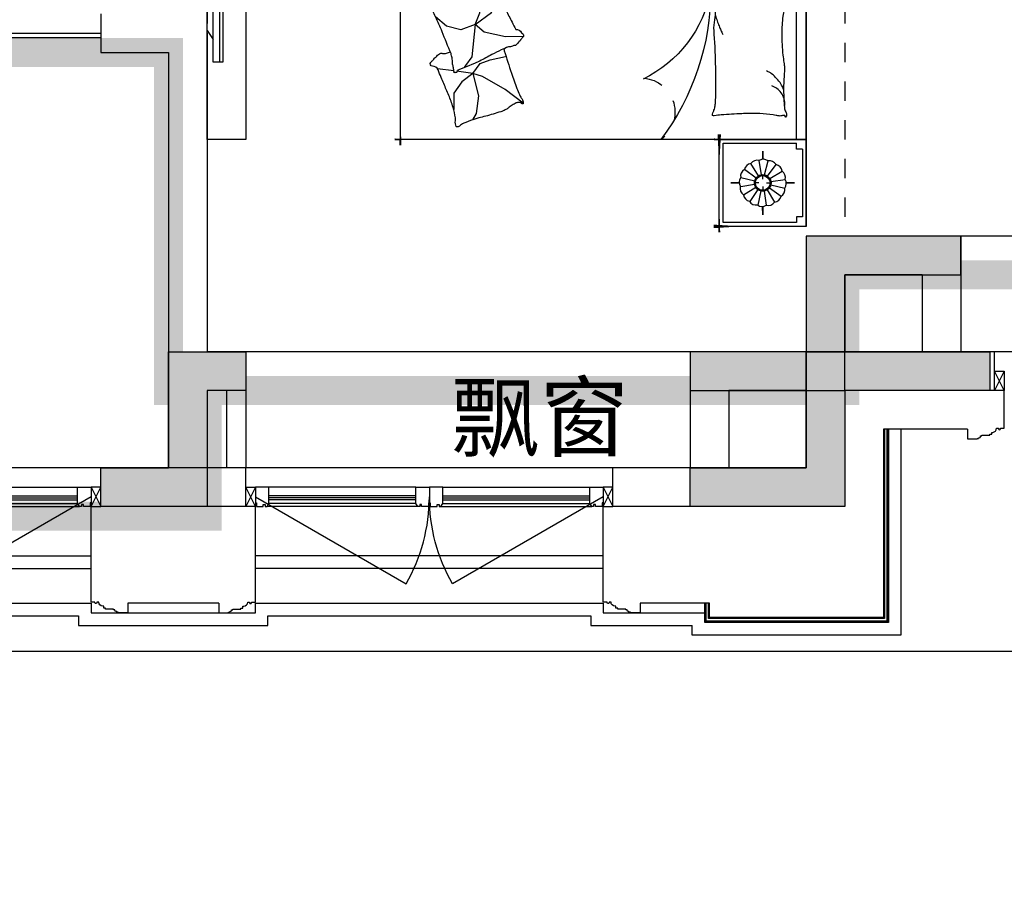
# Model space of a CAD drawing. Header units: millimetres. Extents: x 296296 to 297283, y 219875 to 220035.
# Tile 56 of 256: x 296679.91 to 296685, y 220007.87 to 220012.34. Entities that reach past the tile are written whole.
import ezdxf

# ---------------------------------------------------------------- set-up
doc = ezdxf.new("R2010")
doc.units = ezdxf.units.MM
for name, pattern in [('-DASH', [0.35, 0.25, -0.1]), ('185洋房-中间套（报建版）-旧规$0$DASH', [0.35, 0.25, -0.1]), ('185洋房-中间套（报建版）-旧规$0$洋房户型$0$CONTINOUS', [0]), ('185洋房-中间套（报建版）-旧规$0$洋房户型$0$XU-140-SF-N1$0$DASH', [0.35, 0.25, -0.1])]:
    doc.linetypes.add(name, pattern=pattern)
doc.layers.add('面积-计容-住宅-0.5', color=1, linetype='Continuous', lineweight=0)
doc.layers.add('面积-计容-住宅-1', color=1, linetype='Continuous', lineweight=0)
doc.styles.get("Standard").update_dxf_attribs({"font": 'arial.ttf'})

# ---------------------------------------------------------------- blocks, each defined once
blk = doc.blocks.new('wy53eu64i765i57i78i')
for points in [[(977674.8560505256, 180258.4379158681), (977674.8560505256, 180058.4379158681), (978474.8560575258, 180058.4379158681), (978474.8560195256, 180658.4376923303), (979074.855165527, 180658.4376923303), (979074.855165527, 180858.4376923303), (978274.8560195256, 180858.4376993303), (978274.8560195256, 180258.4379158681)], [(975374.855165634, 180258.4376814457), (975374.855165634, 180058.4376814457), (975174.855165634, 180058.4376814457), (975174.8551656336, 179458.4376814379), (974624.8551667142, 179458.4376814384), (974624.8551667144, 179658.4376814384), (974974.8551656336, 179658.4376814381), (974974.8551656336, 180258.4376814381)]]:
    blk.add_hatch(color=253).paths.add_polyline_path(points)
at = {"color": 253}
for points in [[(977674.8560505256, 180258.4379158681), (977674.8560505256, 180058.4379158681), (978474.8560575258, 180058.4379158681), (978474.8560195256, 180658.4376923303), (979074.855165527, 180658.4376923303), (979074.855165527, 180858.4376923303), (978274.8560195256, 180858.4376993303), (978274.8560195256, 180258.4379158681), (977674.8560505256, 180258.4379158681)], [(975374.855165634, 180258.4376814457), (975374.855165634, 180058.4376814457), (975174.855165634, 180058.4376814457), (975174.8551656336, 179458.4376814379), (974624.8551667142, 179458.4376814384), (974624.8551667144, 179658.4376814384), (974974.8551656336, 179658.4376814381), (974974.8551656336, 180258.4376814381)]]:
    blk.add_lwpolyline(points, close=True, dxfattribs=at)
blk = doc.blocks.new('sayea5yuteaytuytrauyt')
h = blk.add_hatch()
h.set_pattern_fill('钢筋混凝土', color=253, scale=100)
h.set_pattern_definition([(45, (0, 0), (-176.7766952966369, 176.7766952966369), []), (49.99999999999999, (0, 0), (717.2601826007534, -62.75213498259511), [75, -825]), (355, (0, 0), (-138.751333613, 752.1921337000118), [60, -660]), (100.4514, (59.77168, -5.22934), (578.5093817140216, 689.4395420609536), [63.74019000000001, -701.142112]), (46.1842, (0, 200), (1067.241048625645, -165.5190143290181), [112.5, -1237.5]), (96.63560000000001, (88.936745, 186.206693), (934.6627055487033, 974.1178709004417), [95.610288, -1051.713]), (351.1842, (0, 200), (934.6619451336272, 974.1186009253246), [90, -990]), (21, (100, 150), (596.9070521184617, -402.6188906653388), [75, -825]), (326.0000000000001, (100, 150), (243.3153319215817, 725.150045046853), [60, -660]), (71.4514, (149.742233, 116.448394), (840.22262858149, 322.5304967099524), [63.74019000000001, -701.142112]), (37.5, (0, 0), (12.15985531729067, 332.8938538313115), [0, -652, 0, -670, 0, -662.5]), (7.5, (0, 0), (263.0695374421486, 394.4117118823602), [0, -382, 0, -637, 0, -252.5]), (327.5, (-223, 0), (533.822436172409, -22.55487173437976), [0, -250, 0, -780, 0, -1035]), (317.5, (-323, 0), (583.1861693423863, 100.1049823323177), [0, -325, 0, -518, 0, -735])])
h.paths.add_polyline_path([(1007424.854593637, 89058.43775986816), (1007424.854593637, 87258.43856486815), (1007174.854593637, 87258.43856486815), (1007174.854593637, 89058.43775986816)])
h.paths.add_polyline_path([(1021574.855280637, 89058.43775986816), (1021574.855280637, 87258.43856486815), (1021324.855280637, 87258.43856486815), (1021324.855280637, 89058.43775986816)])
h.paths.add_polyline_path([(989374.8548266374, 89058.43775186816), (989374.8548266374, 87258.43815686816), (989124.8548266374, 87258.43815686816), (989124.8548266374, 89058.43775186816)])
h.paths.add_polyline_path([(1039624.855051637, 89058.43775186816), (1039624.855051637, 87258.43815686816), (1039374.855051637, 87258.43815686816), (1039374.855051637, 89058.43775186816)])
h.paths.add_polyline_path([(1014474.854936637, 87858.43815686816), (1014474.854936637, 84858.43816086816), (1014274.854936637, 84858.43816086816), (1014274.854936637, 87858.43815686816)])
h.paths.add_polyline_path([(1044574.854944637, 92958.43692786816), (1044574.854944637, 91158.43691286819), (1044374.854944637, 91158.43691286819), (1044374.854944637, 92758.43691286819), (1044074.854822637, 92758.43691286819), (1044074.854822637, 92958.43691286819)])
h.paths.add_polyline_path([(984374.8549336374, 92758.43691286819), (984374.8549336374, 91158.43691286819), (984174.8549336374, 91158.43691286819), (984174.8548116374, 92958.43691286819), (984674.8550556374, 92958.43691286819), (984674.8550556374, 92758.43691286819)])
h.paths.add_polyline_path([(1027974.850721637, 92758.43691286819), (1027974.850721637, 91258.40206186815), (1027774.850721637, 91258.40206186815), (1027774.850721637, 92958.43691286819), (1028324.850721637, 92958.43691286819), (1028324.850721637, 92758.43691286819)])
h.paths.add_polyline_path([(1000974.859155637, 92958.43691286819), (1000974.859155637, 91258.40206186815), (1000774.859155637, 91258.40206186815), (1000774.859155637, 92758.43691286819), (1000424.859155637, 92758.43691286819), (1000424.859155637, 92958.43691286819)])
h.paths.add_polyline_path([(1033174.859613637, 92958.43691286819), (1033174.859613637, 91258.40205786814), (1032974.859613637, 91258.40205786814), (1032974.859613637, 92758.43691286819), (1032624.859613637, 92758.43691286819), (1032624.859613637, 92958.43691286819)])
h.paths.add_polyline_path([(995774.8502636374, 92758.43691286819), (995774.8502636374, 91258.40205786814), (995574.8502636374, 91258.40205786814), (995574.8502636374, 92958.43691286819), (996124.8502636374, 92958.43691286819), (996124.8502636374, 92758.43691286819)])
h.paths.add_polyline_path([(1014874.854936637, 80258.43772586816), (1014874.854936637, 80058.43772586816), (1014274.854936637, 80058.43772586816), (1014274.854936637, 81858.43772586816), (1014474.854936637, 81858.43772586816), (1014474.854936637, 80258.43772586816)])
h.paths.add_polyline_path([(1046674.855165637, 92358.43775186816), (1046674.855165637, 90658.43777086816), (1046474.855165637, 90658.43777086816), (1046474.855165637, 92158.43775186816), (1046024.855051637, 92158.43775186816), (1046024.855051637, 92358.43775186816)])
h.paths.add_polyline_path([(982274.8547116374, 92158.43775186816), (982274.8547116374, 90658.43777086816), (982074.8547116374, 90658.43777086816), (982074.8547116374, 92358.43775186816), (982724.8548266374, 92358.43775186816), (982724.8548266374, 92158.43775186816)])
h.paths.add_polyline_path([(1042874.855566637, 80058.43772586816), (1042874.855604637, 79458.43791586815), (1042074.855596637, 79458.43791586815), (1042074.855596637, 79658.43791586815), (1042674.855566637, 79658.43791586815), (1042674.855528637, 80258.43772586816), (1043624.855539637, 80258.43772586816), (1043624.855539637, 80058.43772586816)])
h.paths.add_polyline_path([(1010674.855341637, 80058.43772586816), (1010674.855379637, 79458.43791586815), (1009874.855367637, 79458.43791586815), (1009874.855367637, 79658.43791586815), (1010474.855341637, 79658.43791586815), (1010474.855303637, 80258.43772586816), (1011424.855310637, 80258.43772586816), (1011424.855310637, 80058.43772586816)])
h.paths.add_polyline_path([(1018874.854505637, 79658.43791586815), (1018874.854505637, 79458.43791586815), (1018074.854498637, 79458.43791586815), (1018074.854536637, 80058.43772586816), (1017324.854563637, 80058.43772586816), (1017324.854563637, 80258.43772586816), (1018274.854536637, 80258.43773286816), (1018274.854536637, 79658.43791586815)])
h.paths.add_polyline_path([(986674.8542806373, 79658.43791586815), (986674.8542806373, 79458.43791586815), (985874.8542736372, 79458.43791586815), (985874.8543116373, 80058.43772586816), (985124.8543376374, 80058.43772586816), (985124.8543376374, 80258.43772586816), (986074.8543116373, 80258.43773286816), (986074.8543116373, 79658.43791586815)])
h.paths.add_polyline_path([(1016574.855280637, 92758.43691286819), (1016574.855280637, 91158.43691286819), (1016374.855280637, 91158.43691286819), (1016374.855280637, 92158.43775186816), (1016074.855051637, 92158.43775186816), (1016074.855051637, 92358.43775186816), (1016374.855280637, 92358.43775186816), (1016374.855280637, 92958.43691286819), (1016874.855280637, 92958.43691286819), (1016874.855280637, 92758.43691286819)])
h.paths.add_polyline_path([(1012374.854593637, 92158.43775186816), (1012374.854593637, 91158.43691286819), (1012174.854593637, 91158.43691286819), (1012174.854593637, 92758.43691286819), (1011874.854593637, 92758.43691286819), (1011874.854593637, 92958.43691286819), (1012374.854593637, 92958.43691286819), (1012374.854593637, 92358.43775186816), (1012674.854826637, 92358.43775186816), (1012674.854826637, 92158.43775186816)])
h.paths.add_polyline_path([(1031699.854631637, 87258.43614286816), (1031699.854631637, 86658.43778686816), (1029249.854215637, 86658.43778686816), (1029249.854215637, 87258.43614286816), (1029449.854215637, 87258.43614286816), (1029449.854215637, 86858.43778286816), (1031499.854631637, 86858.43778286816), (1031499.854631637, 87258.43614286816)])
h.paths.add_polyline_path([(999499.8556616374, 87258.43614286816), (999499.8556616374, 86658.43778686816), (997049.8552426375, 86658.43778686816), (997049.8552426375, 87258.43614286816), (997249.8552426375, 87258.43614286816), (997249.8552426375, 86858.43778286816), (999299.8556616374, 86858.43778286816), (999299.8556616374, 87258.43614286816)])
h.paths.add_polyline_path([(1029449.854215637, 89158.43772886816), (1029449.854215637, 88743.43829786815), (1029249.854215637, 88743.43829786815), (1029249.854215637, 89358.43772886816), (1031699.854631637, 89358.43772886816), (1031699.854631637, 88743.43913286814), (1031499.854631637, 88743.43913286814), (1031499.854631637, 89158.43772886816)])
h.paths.add_polyline_path([(999499.8556616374, 89358.43772886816), (999499.8556616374, 88743.43829786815), (999299.8556616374, 88743.43829786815), (999299.8556616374, 89158.43772886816), (997249.8552426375, 89158.43772886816), (997249.8552426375, 88743.43913286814), (997049.8552426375, 88743.43913286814), (997049.8552426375, 89358.43772886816)])
h.paths.add_polyline_path([(1026174.845110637, 92958.43691286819), (1026174.845110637, 90058.43717586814), (1025974.845110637, 90058.43717586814), (1025974.845110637, 92758.43691286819), (1025574.850809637, 92758.43691286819), (1025574.850809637, 92958.43691286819)])
h.paths.add_polyline_path([(1002774.864763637, 92758.43691286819), (1002774.864763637, 90058.43717586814), (1002574.864763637, 90058.43717586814), (1002574.864763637, 92958.43691286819), (1003174.859068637, 92958.43691286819), (1003174.859068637, 92758.43691286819)])
h.paths.add_polyline_path([(993974.8547306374, 92958.43691686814), (993974.8547306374, 90058.44779286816), (993774.8547306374, 90058.44779286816), (993774.8547306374, 92758.43691286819), (993374.8515306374, 92758.43691286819), (993374.8515306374, 92958.43691286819)])
h.paths.add_polyline_path([(1034974.855142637, 92758.43691286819), (1034974.855142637, 90058.44779286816), (1034774.855142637, 90058.44779286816), (1034774.855142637, 92958.43691686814), (1035374.858343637, 92958.43691286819), (1035374.858343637, 92758.43691286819)])
h.paths.add_polyline_path([(1046674.855165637, 83408.43776386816), (1046674.855165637, 80058.43772586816), (1046074.855165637, 80058.43772586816), (1046074.855165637, 80258.43772586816), (1046474.855165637, 80258.43772586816), (1046474.855165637, 83408.43776386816)])
h.paths.add_polyline_path([(982674.8547116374, 80258.43772586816), (982674.8547116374, 80058.43772586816), (982074.8547116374, 80058.43772586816), (982074.8547116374, 83408.43776386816), (982274.8547116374, 83408.43776386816), (982274.8547116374, 80258.43772586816)])
h.paths.add_polyline_path([(1001674.854280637, 89358.43772886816), (1001674.854280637, 86658.43778686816), (1001474.854280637, 86658.43778686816), (1001474.854280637, 89158.43772886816), (1000774.859155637, 89158.43772886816), (1000774.859155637, 89358.43772886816)])
h.paths.add_polyline_path([(1027274.855596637, 89158.43772886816), (1027274.855596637, 86658.43778686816), (1027074.855596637, 86658.43778686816), (1027074.855596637, 89358.43772886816), (1027974.850721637, 89358.43772886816), (1027974.850721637, 89158.43772886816)])
h.paths.add_polyline_path([(995074.8548266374, 89158.43772886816), (995074.8548266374, 86658.43778686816), (994874.8548266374, 86658.43778686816), (994874.8548266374, 89358.43772886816), (995774.8502636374, 89358.43772886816), (995774.8502636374, 89158.43772886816)])
h.paths.add_polyline_path([(1033874.855051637, 89358.43772886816), (1033874.855051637, 86658.43778686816), (1033674.855051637, 86658.43778686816), (1033674.855051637, 89158.43772886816), (1032974.859613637, 89158.43772886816), (1032974.859613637, 89358.43772886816)])
h.paths.add_polyline_path([(989374.8548266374, 92958.43691286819), (989374.8548266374, 92158.43691286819), (988974.8548266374, 92158.43691286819), (988974.8548266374, 92958.43691286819)])
h.paths.add_polyline_path([(1007574.854593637, 92958.43691286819), (1007574.854593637, 92158.43691286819), (1007174.854593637, 92158.43691286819), (1007174.854593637, 92958.43691286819)])
h.paths.add_polyline_path([(995074.8548266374, 79658.43738986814), (995074.8548266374, 79258.43738986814), (994374.8548266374, 79258.43738986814), (994374.8548266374, 79658.43738986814)])
h.paths.add_polyline_path([(1002174.854280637, 79658.43738986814), (1002174.854280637, 79258.43738986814), (1001474.854280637, 79258.43738986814), (1001474.854280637, 79658.43738986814)])
h.paths.add_polyline_path([(1027274.855596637, 79658.43738986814), (1027274.855596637, 79258.43738986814), (1026574.855596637, 79258.43738986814), (1026574.855596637, 79658.43738986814)])
h.paths.add_polyline_path([(1034374.855051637, 79658.43738986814), (1034374.855051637, 79258.43738986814), (1033674.855051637, 79258.43738986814), (1033674.855051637, 79658.43738986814)])
h.paths.add_polyline_path([(1039774.855051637, 92958.43691286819), (1039774.855051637, 92158.43691286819), (1039374.855051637, 92158.43691286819), (1039374.855051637, 92958.43691286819)])
h.paths.add_polyline_path([(1021574.855280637, 92958.43691286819), (1021574.855280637, 92158.43691286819), (1021174.855280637, 92158.43691286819), (1021174.855280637, 92958.43691286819)])
at = {"color": 253}
blk.add_lwpolyline([(1010674.855341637, 80058.43772586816), (1010674.855379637, 79458.43791586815), (1009874.855367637, 79458.43791586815), (1009874.855367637, 79658.43791586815), (1010474.855341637, 79658.43791586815), (1010474.855303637, 80258.43772586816), (1011424.855310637, 80258.43772586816), (1011424.855310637, 80058.43772586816), (1010674.855341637, 80058.43772586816)], close=True, dxfattribs=at)
blk = doc.blocks.new('4uyh5uj6kj67j75rykjtuk7tsik76ykj')
at = {"color": 253}
blk.add_text('飘窗', height=337.5886524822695, dxfattribs=at).set_placement((833636.6169484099, 421752.7560701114))
blk = doc.blocks.new('185洋房-中间套（报建版）-旧规$0$洋房户型$0$11A$C643C1FD2')
at = {"color": 253}
for points in [[(28.00162752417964, 342.6770962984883, -0.2633679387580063), (0.0515171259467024, 361.4657623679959, -0.494818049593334), (9.22300753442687, 380.2089987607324, -0.049224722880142), (26.89366485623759, 381.9528907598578, -0.0368308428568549), (50.53589313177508, 380.2089987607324, -0.0318926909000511), (88.513958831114, 372.0737317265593, 0.0357819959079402), (122.4282498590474, 365.0841070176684, 0.0329412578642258), (212.0899194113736, 359.1705537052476, 0.0265644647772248), (323.3170857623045, 365.0841070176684, 0.0179054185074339), (360.8313586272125, 370.4487565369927, -0.0333974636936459), (381.0393698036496, 372.7026747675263, -0.0320396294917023), (418.1219118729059, 371.9701745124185, 0.018441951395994), (482.4437609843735, 368.9494421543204, 0.0108372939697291), (547.20722402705, 369.7023622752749, 0.0146238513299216), (595.1154809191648, 372.7026747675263, 0.1112493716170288), (617.6622878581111, 380.009099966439, -0.1537083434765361), (634.5505437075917, 383.9622313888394, -0.0764444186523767), (641.9869964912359, 382.2391803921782, -0.215512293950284), (643.9398537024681, 380.2089987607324, -0.5858582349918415), (641.2773915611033, 377.1638927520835, 0.3634893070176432), (636.428366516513, 374.5792910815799, 0.1917162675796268), (636.3710470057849, 363.0441536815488, -0.1296753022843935), (638.3061893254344, 346.4303289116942, -0.0173502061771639), (635.3064320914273, 329.6262630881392, 0.0193256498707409), (632.6727208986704, 314.5282753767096, 0.0188175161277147), (626.0583722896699, 246.1461785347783, 0.0218280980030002), (625.1612337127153, 186.9199199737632, 0.0062041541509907), (626.5468691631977, 153.0692459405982, 0.0019630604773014), (632.6727208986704, 46.17539165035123, 0.0283408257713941), (636.9498540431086, 10.04676229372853, -0.1170135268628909), (636.428366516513, 1.137023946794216, -0.3660599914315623), (634.9992988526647, 0.2057491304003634, -0.0397304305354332), (621.4055880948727, 3.013640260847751, -0.0483088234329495), (607.6671159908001, 8.49546699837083, 0.0629807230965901), (596.9933037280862, 12.39658056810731, 0.0405796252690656), (573.5959727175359, 15.7771522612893, 0.0143450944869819), (506.85604535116, 18.02642949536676, 0.0054844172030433), (381.4113608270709, 17.27782013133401, 0.0071527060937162), (285.2684470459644, 14.27319686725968, 0.0087615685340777), (242.7241944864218, 11.586396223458, -0.0081531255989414), (197.0090114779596, 8.643489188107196, -0.062510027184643), (139.879690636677, 13.04411358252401, 0.078669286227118), (94.29284231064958, 15.08410701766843, 0.0478250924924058), (71.93141105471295, 10.36764307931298, -0.0344939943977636), (41.1465831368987, 3.013640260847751, -0.0235713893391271), (15.81139786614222, -8.1299222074e-06, -0.5102284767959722), (14.85667191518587, 1.137023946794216), (22.36815910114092, 31.16260241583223), (43.02460189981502, 113.7327313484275, 0.0730409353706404), (44.97563112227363, 133.3135636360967, 0.0233051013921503), (39.26876032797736, 194.4262439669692, 0.0182988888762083), (35.19884174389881, 217.2706755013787, -0.0109698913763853), (27.85368260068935, 255.2657693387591, -0.0422811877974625), (24.94686314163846, 289.579173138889, -0.0272005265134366), (27.85368260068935, 342.9727865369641)], [(501.8616993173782, 368.8804882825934, 0.0278421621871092), (478.0799251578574, 358.2673156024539, 0.0486850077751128), (465.5431597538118, 350.1835615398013, 0.0236664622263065), (437.6198862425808, 325.8245057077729, 0.0312234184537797), (418.5966097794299, 305.1453350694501, 0.0468009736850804), (413.4886008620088, 297.4792006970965, 0.023190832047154), (405.4516541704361, 280.7496055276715)], [(583.8483481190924, 374.5792910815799, 0.0881531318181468), (549.3185234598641, 371.0355364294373, 0.0881531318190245), (518.1231781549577, 355.8132692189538, 0.0775471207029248), (496.4769416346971, 334.2011149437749, 0.077547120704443), (482.4437609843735, 307.0218101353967)], [(118.3913605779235, 15.79728258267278, 0.0097294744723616), (145.6801728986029, 24.82911724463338, 0.009729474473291), (172.5969230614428, 34.91583502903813, 0.0079705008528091), (194.3418602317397, 43.95450188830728, 0.0079705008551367), (215.7876314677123, 53.68171564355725)]]:
    blk.add_lwpolyline(points, format="xyb", dxfattribs=at)
blk = doc.blocks.new('185洋房-中间套（报建版）-旧规$0$洋房户型$0$11A$C5A527934')
at = {"color": 253}
for p, q in [((122.7863028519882, 492.3297854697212), (194.0422210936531, 398.7701386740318)), ((469.082148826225, 493.1734273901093), (467.2889541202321, 399.6312042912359)), ((194.0422210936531, 398.7701386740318), (261.6452530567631, 281.4336128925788)), ((347.0384173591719, 320.5457457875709), (364.8287260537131, 400.5479455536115)), ((467.2889541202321, 399.6312042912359), (490.5114477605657, 289.7861020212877)), ((592.6898554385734, 326.9167924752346), (677.8384109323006, 360.9532905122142)), ((677.8384109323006, 360.9532905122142), (699.5126560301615, 357.8590980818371)), ((329.248285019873, 268.9888375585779), (347.0384173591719, 320.5457457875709)), ((530.7634408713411, 243.3727071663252), (592.6898554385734, 326.9167924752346)), ((162.0198065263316, 260.0996760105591), (69.51041293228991, 247.6549006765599)), ((277.656460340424, 231.6545115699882), (162.0198065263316, 260.0996760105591)), ((261.6452530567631, 281.4336128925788), (277.656460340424, 231.6545115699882)), ((277.656460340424, 231.6545115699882), (329.248285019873, 268.9888375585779)), ((490.5114477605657, 289.7861020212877), (530.7634408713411, 243.3727071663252)), ((530.7634408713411, 243.3727071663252), (591.1416068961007, 268.1265008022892)), ((591.1416068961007, 268.1265008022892), (653.0678451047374, 265.0323083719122)), ((653.0678451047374, 265.0323083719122), (741.3128976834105, 249.5610920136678)), ((69.51041293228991, 247.6549006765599), (37.09750266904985, 229.6184736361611)), ((277.656460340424, 231.6545115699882), (233.1808649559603, 174.7640555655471)), ((277.656460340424, 231.6545115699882), (288.2512753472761, 146.9533973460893)), ((363.562474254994, 226.3543945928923), (318.6659118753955, 193.8651198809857)), ((530.7634408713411, 243.3727071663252), (363.562474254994, 226.3543945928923)), ((530.7634408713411, 243.3727071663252), (502.8965543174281, 169.1111991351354)), ((741.3128976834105, 249.5610920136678), (744.2826452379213, 243.7632998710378)), ((233.1808649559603, 174.7640555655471), (174.4729873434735, 132.0963089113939)), ((318.6659118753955, 193.8651198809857), (307.8287011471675, 186.1295117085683)), ((502.8965543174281, 169.1111991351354), (521.4744786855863, 94.8498182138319)), ((174.4729873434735, 132.0963089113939), (90.85874809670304, 132.0963089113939)), ((289.9070901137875, 133.7158508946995), (300.5571840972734, 48.57280439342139)), ((521.4744786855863, 94.8498182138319), (569.7114051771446, 38.53747242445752))]:
    blk.add_line(p, q, dxfattribs=at)
blk.add_lwpolyline([(405.0356356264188, 391.5003112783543, -0.0256263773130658), (394.5934741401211, 394.0405346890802, -0.0108003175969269), (278.209239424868, 431.5106167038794, -0.0045599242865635), (199.4338971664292, 459.5707737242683, -0.0112502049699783), (167.8769151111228, 471.9491266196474, -0.0693939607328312), (150.9364112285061, 481.9861399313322, 0.0797562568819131), (135.9971100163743, 490.4264496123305, 0.1063994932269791), (122.7863028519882, 492.3297854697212, 0.3286420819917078), (119.1773717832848, 489.2655320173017, 0.2995467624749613), (121.3153486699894, 483.4137400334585, -0.1899166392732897), (126.2542959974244, 475.4833428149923, -0.0335175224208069), (127.3176843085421, 466.2475801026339, -0.0756271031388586), (126.8906863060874, 462.1304654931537, -0.0534886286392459), (124.2209201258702, 455.063051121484, -0.0178378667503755), (113.3135905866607, 435.2732662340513, -0.0383935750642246), (97.84424402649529, 413.4275901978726, 0.0595290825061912), (88.45066338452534, 398.9000875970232, 0.0359425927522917), (78.95537845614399, 375.3470172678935, 0.011245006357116), (55.85925023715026, 297.6302435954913, 0.0062027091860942), (46.61283075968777, 262.009805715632, -0.010783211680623), (41.10622010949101, 241.5682398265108, -0.0194848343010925), (37.09750266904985, 229.6184736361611, -0.0050616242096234), (19.43351800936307, 184.4461909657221, -0.1013919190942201), (4.367418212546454, 161.6979340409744, 0.2237680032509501), (2.24386440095e-05, 149.6127858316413, 0.2555795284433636), (2.805489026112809, 145.4583129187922, 0.0815627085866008), (16.92475666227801, 140.8788286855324, 0.0718052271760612), (32.32184490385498, 140.7632261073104, -0.0699853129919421), (48.11559286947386, 140.7018463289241, -0.0354599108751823), (101.6783004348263, 129.0320565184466, -0.0294323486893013), (163.8247328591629, 106.7504570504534, -0.0015539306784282), (193.8273851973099, 93.84524431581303, 0.0015200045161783), (224.4987916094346, 80.64991030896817, 0.004735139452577), (256.237719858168, 67.46336765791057, -0.0038204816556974), (295.604757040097, 51.19196171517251, -0.2960011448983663), (315.3198151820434, 22.10359100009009, 0.6497743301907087), (334.6137799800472, 13.98520612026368, 0.0231899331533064), (338.6621444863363, 18.15789371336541, -0.0288000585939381), (341.960333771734, 21.48196777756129, -0.0057266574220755), (347.8876233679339, 26.68343014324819, 0.0043580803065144), (355.6948428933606, 33.49688085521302, 0.0275279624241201), (370.9950301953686, 48.67188713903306, 0.0462141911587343), (378.6929041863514, 58.96571177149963, 0.194121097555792), (381.2113511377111, 73.97301234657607, -0.1337189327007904), (382.2652226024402, 95.61669339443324, -0.0057790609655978), (388.9653815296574, 115.431317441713, -0.0088817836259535)], format="xyb", dxfattribs=at)
blk.add_lwpolyline([(770.2698468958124, 299.0561550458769, 0.1013919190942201), (787.0352203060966, 320.5827156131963, -0.2237680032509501), (792.3160632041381, 332.2975630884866, -0.2555795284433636), (789.8372789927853, 336.6548462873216, -0.0815627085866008), (776.1105519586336, 342.3030636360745, -0.0718052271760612), (760.7676185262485, 343.5984725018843, 0.0699853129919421), (745.0250362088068, 344.8702209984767, 0.0354599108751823), (692.5143547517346, 360.6111221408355, 0.0294323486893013), (632.2585668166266, 387.5905357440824, 0.0015539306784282), (603.3333250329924, 402.757409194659, -0.0015200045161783), (573.7635334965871, 418.2648087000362, -0.004735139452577), (543.1286866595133, 433.8452654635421, 0.0038204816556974), (505.1246174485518, 453.0861851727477, 0.2960011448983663), (487.6971029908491, 483.6000929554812, 0.265444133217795), (469.082148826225, 493.1734273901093, -0.0231899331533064), (464.7258680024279, 489.3233112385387, 0.0288000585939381), (461.1825995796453, 486.2618132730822, 0.0057266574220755), (454.8740680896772, 481.5299634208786, -0.0043580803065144), (446.5675822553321, 475.3349589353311, -0.0275279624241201), (430.149279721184, 461.3773126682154, -0.0462141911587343), (421.6850562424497, 451.7037915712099, -0.194121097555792), (418.0237477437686, 436.9336708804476, 0.1337189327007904), (415.3140452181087, 415.4344363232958, 0.0115049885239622), (398.5551213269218, 377.3189803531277, 0.0088817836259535), (374.8533441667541, 328.8747350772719, 0.0124257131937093), (341.4359616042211, 267.358714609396, -0.0336123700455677), (330.0450882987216, 244.0923795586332), (309.3242681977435, 193.4073047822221), (293.3396342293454, 154.3073867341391, 0.2243410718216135), (280.2644931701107, 142.336453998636, -0.7227715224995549), (280.1118582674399, 134.362428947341, -0.1035130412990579), (283.475598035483, 133.9159818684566, 0.0534647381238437), (289.9907356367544, 133.7042395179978, 0.0301092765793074), (310.7412826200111, 129.5083340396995, -0.0314364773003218), (330.6279829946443, 125.5419687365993, -0.0532399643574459), (344.2355694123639, 125.1658530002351, 0.0551795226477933), (357.3661006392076, 124.7520930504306, 0.0562710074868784), (380.1486569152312, 118.8334074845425, 0.0108003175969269), (493.3185365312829, 72.55300682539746, 0.0045599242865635), (569.7114051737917, 38.53747242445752, 0.0112502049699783), (600.2267866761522, 23.7767736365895, 0.0693939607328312), (616.3481453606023, 12.47084147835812, -0.0797562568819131), (630.5965715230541, 2.91030277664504, -0.1063994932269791), (643.622630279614, -7.6228861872e-06, -0.3286420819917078), (647.45581179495, 2.778616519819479, -0.2995467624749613), (645.7726487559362, 8.777064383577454, 0.1899166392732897), (641.4560746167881, 17.06268979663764, 0.0335175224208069), (641.103711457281, 26.35278924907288, 0.0756271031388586), (641.8450193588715, 30.42506412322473, 0.0534886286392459), (645.0486305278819, 37.26705745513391, 0.0178378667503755), (657.4407085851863, 56.16260785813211, 0.0383935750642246), (674.5389620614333, 76.75833489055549, -0.0595290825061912), (685.0184041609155, 90.52310813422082, -0.0359425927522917), (696.2910374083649, 113.2791029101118, -0.011245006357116), (725.2760093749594, 188.9969967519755, -0.0062027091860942), (737.2254412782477, 223.8039349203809, 0.010783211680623), (744.2826452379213, 243.7632998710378, 0.0194848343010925), (749.1954882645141, 255.370655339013, 0.0050616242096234)], format="xyb", close=True, dxfattribs=at)
blk = doc.blocks.new('185洋房-中间套（报建版）-旧规$0$洋房户型$0$11cdx床头灯2.0')
at = {"color": 253}
for p, q in [((0, 121.9930754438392), (0, 164.8358911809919)), ((-6.675826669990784, 42.33230819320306), (-18.26673075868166, 115.8317782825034)), ((10.03221337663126, 41.66468136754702), (27.45064381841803, 114.0049844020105)), ((-34.65398450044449, 25.21293987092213), (-94.82196508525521, 68.98890669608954)), ((-22.36753262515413, 36.55522483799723), (-61.20316116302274, 100.0242339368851)), ((25.21293987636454, 34.65398449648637), (68.98890671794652, 94.82196510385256)), ((36.55522483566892, 22.36753262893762), (100.0242339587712, 61.20316118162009)), ((-121.9930754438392, 0), (-164.8358911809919, 0)), ((-41.66468137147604, 10.0322133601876), (-114.0049843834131, 27.45064379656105)), ((-19.46074865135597, 0), (-38.24746614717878, 0)), ((0, 19.46074865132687), (0, 38.24746614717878)), ((19.46074865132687, 0), (38.24746614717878, 0)), ((42.33230819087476, 6.675826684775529), (115.8317783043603, 18.26673077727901)), ((121.9930754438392, 0), (164.8358911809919, 0)), ((-42.33230818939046, -6.675826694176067), (-115.831778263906, -18.26673078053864)), ((-36.55522482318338, -22.36753264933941), (-100.0242339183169, -61.20316118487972)), ((-25.21293984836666, -34.65398451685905), (-68.9889066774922, -94.82196510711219)), ((-27.26200928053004, -114.0502396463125), (-9.963274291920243, -41.68122052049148)), ((0, -19.46074865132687), (0, -38.24746614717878)), ((18.72336690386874, -113.8760766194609), (6.952890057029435, -42.28768495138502)), ((62.58618011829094, -99.16473352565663), (22.87297582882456, -36.24110863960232)), ((34.65398451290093, -25.21293985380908), (96.00410843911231, -67.33413310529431)), ((41.66468137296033, -10.03221335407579), (114.3802456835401, -25.8424789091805)), ((0, -121.9930754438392), (0, -164.8358911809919))]:
    blk.add_line(p, q, dxfattribs=at)
for points in [[(0, 164.8358911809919), (0, 121.9930754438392)], [(-164.8358911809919, 0), (-121.9930754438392, 0)], [(164.8358911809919, 0), (122.0982539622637, -1.711093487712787)], [(0, -164.8358911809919), (0, -121.9930754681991)]]:
    blk.add_lwpolyline(points, dxfattribs=at)
for radius in [42.85546614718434, 38.24746614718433]:
    blk.add_circle((0, 0), radius, dxfattribs=at)
for centre, start, end in [((-28.32740078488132, 77.05201628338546), 75.48094052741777, 145.0444984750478), ((3.315424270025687, 82.02720775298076), 52.98094052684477, 122.5444984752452), ((34.45350603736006, 74.51450042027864), 30.48094052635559, 100.0444984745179), ((-74.51450040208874, 34.45350601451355), 120.4809405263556, 190.0444984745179), ((-55.65763585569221, 60.34635381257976), 97.98094052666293, 167.5444984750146), ((60.34635383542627, 55.6576358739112), 7.980940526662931, 77.54449847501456), ((77.05201630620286, 28.32740080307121), 345.4809405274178, 55.04449847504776), ((-82.02720773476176, 3.315424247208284), 142.9809405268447, 212.5444984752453), ((82.02720777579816, -3.315424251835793), 322.9809405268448, 32.54449847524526), ((-77.05201626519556, -28.32740080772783), 165.4809405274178, 235.0444984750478), ((74.51450044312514, -34.45350601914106), 300.4809405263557, 10.04449847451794), ((-60.34635379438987, -55.65763587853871), 187.9809405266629, 257.5444984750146), ((-34.45350599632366, -74.51450042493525), 210.4809405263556, 280.044498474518), ((28.32740082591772, -77.05201628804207), 255.4809405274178, 325.0444984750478), ((55.65763589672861, -60.34635381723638), 277.9809405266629, 347.5444984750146), ((-3.31542422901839, -82.02720775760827), 232.9809405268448, 302.5444984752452)]:
    blk.add_arc(centre, 40.1031497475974, start, end, dxfattribs=at)
blk = doc.blocks.new('*U1156')
at = {"color": 253}
for p, q in [((-900, 0), (-1350, 0)), ((-1350, 0), (-1350, -450)), ((-1350, 0), (1400, 0)), ((900, 0), (-900, 0)), ((-900, 0), (-900, -2100)), ((-900, -450), (-900, 0)), ((900, -2100), (900, 0)), ((900, -450), (900, 0)), ((900, 0), (1400, 0)), ((1400, 0), (1400, -450)), ((-1330, -50), (-1330, -430)), ((-920, -430), (-920, -50)), ((920, -430), (920, -50)), ((1380, -50), (1380, -430)), ((900, -52.37141133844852), (-900, -52.37141133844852)), ((-1350, -450), (-900, -450)), ((-1330, -430), (-920, -430)), ((1400, -450), (900, -450)), ((1380, -430), (920, -430)), ((-900, -2100), (900, -2100))]:
    blk.add_line(p, q, dxfattribs=at)
at = {"color": 253, "linetype": '185洋房-中间套（报建版）-旧规$0$洋房户型$0$CONTINOUS', "ltscale": 2.5}
blk.add_line((900, -494.0539780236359), (-129.6384496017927, -493.6936342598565), dxfattribs=at)
at = {"color": 253}
for points in [[(-1300, -20), (-1300, -50), (-1330, -50)], [(-950, -20), (-1300, -20)], [(-950, -20), (-950, -50), (-920, -50)], [(950, -20), (950, -50), (920, -50)], [(950, -20), (1350, -20)], [(1350, -20), (1350, -50), (1380, -50)]]:
    blk.add_lwpolyline(points, dxfattribs=at)
for points in [[(-1350, -332.5829230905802, 0, 18, 0), (-1350, -478.5486145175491, 10, 10, 0)], [(-900, -349.7433749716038, 0, 10, 0), (-900, -477.732901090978, 10, 10, 0)], [(900, -349.7433749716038, 0, 10, 0), (900, -477.732901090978, 10, 10, 0)], [(1400, -332.5829230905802, 0, 18, 0), (1400, -478.5486145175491, 10, 10, 0)], [(-1380.642982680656, -450, 10, 0, 0), (-1202.928873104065, -450, 10, 10, 0)], [(-873.3039343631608, -450, 18, 0, 0), (-1032.485541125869, -450, 10, 10, 0)], [(873.3039343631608, -450, 18, 0, 0), (1032.485541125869, -450, 10, 10, 0)], [(1430.642982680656, -450, 10, 0, 0), (1252.928873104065, -450, 10, 10, 0)], [(668.4798599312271, -1858.974266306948, 10, 0, 0.3742418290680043), (834.35406832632, -1895.367973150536, 10, 10, -2.215859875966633)], [(686.134763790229, -1863.698682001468, 10, 0, -0.1770186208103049), (693.2691898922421, -1995.667389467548, 10, 10, 2.215859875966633)], [(900, -1958.516598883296, 0, 10, 0), (900, -2130, 10, 10, 0)], [(-900, -2005.373558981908, 0, 10, 0), (-900, -2130, 10, 10, 0)], [(-658.2516379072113, -2100, 0, 10, 0), (-930, -2100, 10, 10, 0)], [(775.3735589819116, -2100, 0, 10, 0), (930, -2100, 10, 10, 0)]]:
    blk.add_lwpolyline(points, format="xyseb", dxfattribs=at)
at = {"color": 253, "linetype": '185洋房-中间套（报建版）-旧规$0$洋房户型$0$CONTINOUS', "ltscale": 2.5}
for centre, radius, start, end in [((-128.8583196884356, -1775.735626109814), 1282.042229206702, 90.03486480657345, 126.977026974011), ((-10.6178487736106, -1124.520932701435), 641.9571511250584, 100.6846126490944, 154.0789214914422), ((515.9483600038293, -1720.672995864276), 391.6461517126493, 284.3565564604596, 348.6982700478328), ((773.9434106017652, -1781.829325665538), 129.6719098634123, 228.5450077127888, 346.4386693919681), ((519.1637179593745, -1944.946974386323), 181.3429785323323, 301.1833281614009, 22.206194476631)]:
    blk.add_arc(centre, radius, start, end, dxfattribs=at)
at = {"color": 253, "linetype": '185洋房-中间套（报建版）-旧规$0$洋房户型$0$XU-140-SF-N1$0$DASH', "ltscale": 2.5}
blk.add_arc((-757.918790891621, -855.2302890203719), 175.8930122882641, 5.188406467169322, 143.8786841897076, dxfattribs=at)
at = {"color": 253, "xscale": -1}
for name, p in [('185洋房-中间套（报建版）-旧规$0$洋房户型$0$11cdx床头灯2.0', (-1125, -225)), ('185洋房-中间套（报建版）-旧规$0$洋房户型$0$11A$C643C1FD2', (-140.3062636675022, -485.6770544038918))]:
    blk.add_blockref(name, p, dxfattribs=at)
at = {"color": 253}
for name, p in [('185洋房-中间套（报建版）-旧规$0$洋房户型$0$11A$C643C1FD2', (140.3062636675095, -485.6770544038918)), ('185洋房-中间套（报建版）-旧规$0$洋房户型$0$11cdx床头灯2.0', (1150, -225)), ('185洋房-中间套（报建版）-旧规$0$洋房户型$0$11A$C5A527934', (-835.6395401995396, -1956.163217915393))]:
    blk.add_blockref(name, p, dxfattribs=at)
blk = doc.blocks.new('*U1185')
at = {"color": 253}
for p, q in [((81.74266609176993, 1227.285564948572), (31.14089684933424, 1227.28556510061)), ((31.14089620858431, 1109.991018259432), (31.14089684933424, 1227.28556510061)), ((64.69396885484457, 1227.285564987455), (64.69396468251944, 227.2593740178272)), ((81.74266609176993, 1227.285564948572), (81.7426618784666, 227.2593739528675)), ((-3.98270785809e-05, 1063.073199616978), (31.14089619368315, 1109.991018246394)), ((31.14089324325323, 344.5539209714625), (31.14089620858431, 1109.991018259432)), ((-4.22820448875e-05, 391.4717398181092), (-3.98270785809e-05, 1063.073199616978)), ((-4.22820448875e-05, 391.4717398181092), (31.14089324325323, 344.5539209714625)), ((31.1408926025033, 227.259374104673), (31.1408932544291, 344.5539209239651)), ((81.7426618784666, 227.2593739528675), (31.1408926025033, 227.259374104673))]:
    blk.add_line(p, q, dxfattribs=at)
blk.add_lwpolyline([(199.9999588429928, -172.7275289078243), (-4.11570072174e-05, -172.7275289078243), (-4.0790066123e-05, 1627.272469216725), (199.9999588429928, 1627.272469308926)], close=True, dxfattribs=at)
blk = doc.blocks.new('185洋房-中间套（报建版）-旧规$0$洋房户型$0$$DORLIB2D$00000131')
at = {"color": 253, "lineweight": -2}
for p, q in [((0.1499999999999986, 0.125), (0.2319490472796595, 0.1972603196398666)), ((0.2319490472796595, 0.1972603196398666), (0.2319490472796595, 0.125)), ((-0.5000000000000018, 0.125), (-0.5000000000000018, 0)), ((0.0192439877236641, 0.125), (-0.5000000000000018, 0.125)), ((0.0192439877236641, 0), (0.0192439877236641, 0.125)), ((0.3499999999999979, 0.125), (0.1499999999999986, 0.125)), ((-0.5000000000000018, 0), (0.0192439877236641, 0)), ((-0.0239902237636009, 0), (0.4999999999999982, 0)), ((-0.0239902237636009, -0.125), (-0.0239902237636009, 0)), ((0.4999999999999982, 0), (0.4999999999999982, -0.125)), ((-0.3500000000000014, -0.125), (-0.1500000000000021, -0.125)), ((-0.2319490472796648, -0.1972603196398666), (-0.2319490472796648, -0.125)), ((-0.1500000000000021, -0.125), (-0.2319490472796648, -0.1972603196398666)), ((0.4999999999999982, -0.125), (-0.0239902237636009, -0.125))]:
    blk.add_line(p, q, dxfattribs=at)
blk = doc.blocks.new('185洋房-中间套（报建版）-旧规')
at = {"color": 253, "linetype": '185洋房-中间套（报建版）-旧规$0$DASH'}
for p, q in [((28499.99993213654, 6099.999979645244), (28499.99993213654, 1300.000000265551)), ((25199.99993213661, 5899.999979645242), (25199.99993213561, 2350.000000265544)), ((28299.99993213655, 5899.999979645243), (28299.99993213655, 1200.000000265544))]:
    blk.add_line(p, q, dxfattribs=at)
at = {"color": 253, "linetype": 'Continuous'}
for p, q in [((24649.99997074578, 2450.000000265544), (24649.99997074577, 2250.000000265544)), ((25199.99993213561, 2350.000000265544), (25199.99993213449, 700.0000002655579)), ((24649.99997074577, 2250.000000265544), (24999.99993213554, 2250.000000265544)), ((24999.99993213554, 2250.000000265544), (24999.99993213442, 600.0000002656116)), ((29099.9999414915, 1300.000000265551), (28499.99993213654, 1300.000000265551)), ((29099.9999414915, 1300.000000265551), (29099.9999414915, 700.0000002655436)), ((28299.99993213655, 1200.000000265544), (28299.99993213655, 700.0000002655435)), ((28899.9999414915, 1100.000000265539), (28499.99993213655, 1100.000000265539)), ((28499.99993213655, 1100.000000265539), (28499.99993213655, 700.0000002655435)), ((28899.9999414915, 1100.000000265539), (28899.9999414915, 700.0000002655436)), ((25399.99994148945, 700.0000002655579), (25199.99993213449, 700.0000002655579)), ((25399.99994148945, 700.0000002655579), (25399.99994148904, 100.0000002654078)), ((28299.99994149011, 700.0000002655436), (27699.99994148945, 700.0000002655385)), ((27699.99994148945, 700.0000002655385), (27699.99994148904, 100.0000002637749)), ((28499.99993213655, 700.0000002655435), (28299.99993213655, 700.0000002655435)), ((28299.99994149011, 500.0000002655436), (28299.99994149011, 700.0000002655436)), ((29099.9999414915, 700.0000002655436), (28899.9999414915, 700.0000002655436)), ((24999.99993213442, 600.000000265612), (24999.99993213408, 100.0000002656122)), ((25299.99994148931, 500.0000002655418), (25199.99993213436, 500.0000002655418)), ((25199.99993213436, 500.0000002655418), (25199.99993213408, 100.0000002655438)), ((25299.99994148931, 500.0000002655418), (25299.99994148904, 100.0000002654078)), ((28299.99994149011, 500.0000002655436), (27899.99994148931, 500.0000002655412)), ((27899.99994148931, 500.0000002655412), (27899.99994148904, 100.0000002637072)), ((25199.99993213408, 100.0000002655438), (24999.99993213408, 100.0000002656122)), ((25399.99994148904, 100.0000002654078), (25299.99994148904, 100.0000002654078)), ((27899.99994148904, 100.0000002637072), (27699.99994148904, 100.0000002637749))]:
    blk.add_line(p, q, dxfattribs=at)
at = {"color": 253}
for points in [[(31699.9999414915, 1300.000000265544), (29099.9999414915, 1300.000000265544)], [(27699.99994148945, 700.000000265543), (25399.99994148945, 700.000000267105)]]:
    blk.add_lwpolyline(points, dxfattribs=at)
at = {"color": 253, "xscale": -1, "rotation": 270}
blk.add_blockref('*U1156', (28299.99993213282, 2699.999979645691), dxfattribs=at)
at = {"color": 253}
blk.add_blockref('*U1185', (25200.00001171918, 1972.727540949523), dxfattribs=at)
at = {"color": 253, "xscale": -4800, "yscale": -200, "zscale": 200, "rotation": 180}
blk.add_blockref('185洋房-中间套（报建版）-旧规$0$洋房户型$0$$DORLIB2D$00000131', (22249.99997074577, 2350.000000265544), dxfattribs=at)
blk = doc.blocks.new('*U1546')
at = {"color": 253}
blk.add_lwpolyline([(0, 10), (0, -40), (50.00000000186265, -40), (50.00000000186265, -37), (57.00000000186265, -37), (57.00000000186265, -34.0000000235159), (60.00000000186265, -34.0000000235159, 0.4142135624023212), (67.00000000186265, -27.0000000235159), (67.00000000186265, -24.0000000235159), (74.00000000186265, -24.0000000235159), (74.00000000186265, -21.0000000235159), (115.0000009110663, -21.00000039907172), (115.0000008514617, -16.00000011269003), (125.000000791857, -15.99999999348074), (125.0000006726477, -6.000000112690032), (130.0000015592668, -6.000000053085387, 0.4039906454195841), (150.0000010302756, 14.99999982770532), (160.0000006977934, 14.99999974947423), (160.0000006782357, 12.49999989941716, 0.9999999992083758), (170.0000008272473, 12.49999985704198), (170.0000008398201, 14.99999980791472), (190.0000014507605, 14.99999980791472), (190.0000014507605, 509.9999806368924)], format="xyb", dxfattribs=at)
blk = doc.blocks.new('*U1550')
at = {"color": 253}
blk.add_lwpolyline([(0, 10), (0, -40), (50.00000000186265, -40), (50.00000000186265, -37), (57.00000000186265, -37), (57.00000000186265, -34.0000000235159), (60.00000000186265, -34.0000000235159, 0.4142135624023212), (67.00000000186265, -27.0000000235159), (67.00000000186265, -24.0000000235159), (74.00000000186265, -24.0000000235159), (74.00000000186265, -21.0000000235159), (115.0000009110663, -21.00000039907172), (115.0000008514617, -16.00000011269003), (125.000000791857, -15.99999999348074), (125.0000006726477, -6.000000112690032), (130.0000015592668, -6.000000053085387, 0.4039906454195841), (150.0000010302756, 14.99999982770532), (160.0000006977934, 14.99999974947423), (160.0000006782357, 12.49999989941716, 0.9999999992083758), (170.0000008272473, 12.49999985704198), (170.0000008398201, 14.99999980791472), (190.0000014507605, 14.99999980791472), (190.0000014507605, 209.999981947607)], format="xyb", dxfattribs=at)
blk = doc.blocks.new('185洋房外包（2F南入）-中间-报建版$0$seyesryhertyheryetrye')
at = {"color": 253}
blk.add_lwpolyline([(22072.70269624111, 23949.57976469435), (22022.70269624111, 23949.57976469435), (22022.70269624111, 23849.57976469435), (22072.70269624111, 23849.57976469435)], close=True, dxfattribs=at)
for points in [[(22022.70269624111, 23849.57976469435), (22072.70269624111, 23949.57976469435)], [(22022.70269624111, 23949.57976469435), (22072.70269732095, 23849.57976468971)]]:
    blk.add_lwpolyline(points, dxfattribs=at)
blk = doc.blocks.new('*U1551')
at = {"color": 253}
for points in [[(7970.00000050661, 814.9999839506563), (7970.00000050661, 899.9999839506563), (7900.00000050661, 899.9999839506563), (7900.00000050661, 819.9999839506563), (7905.00000050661, 819.9999839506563), (7905.00000050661, 799.9999839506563), (7940.00000050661, 799.9999839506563), (7940.00000050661, 809.9999839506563), (7950.00000050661, 809.9999839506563), (7950.00000050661, 799.9999839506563), (7960.00000050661, 799.9999839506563)], [(8730.00000050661, 814.9999839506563), (8730.00000050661, 899.9999839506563), (8800.00000050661, 899.9999839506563), (8800.00000050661, 819.9999839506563), (8795.00000050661, 819.9999839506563), (8795.00000050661, 799.9999839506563), (8760.00000050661, 799.9999839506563), (8760.00000050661, 809.9999839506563), (8750.00000050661, 809.9999839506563), (8750.00000050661, 799.9999839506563), (8740.00000050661, 799.9999839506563)]]:
    blk.add_lwpolyline(points, close=True, dxfattribs=at)
for points in [[(7970.00000050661, 899.9999839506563), (8730.00000050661, 899.9999839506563)], [(7970.00000050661, 854.9999839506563), (8730.00000050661, 854.9999839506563)], [(7970.00000050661, 844.9999839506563), (8730.00000050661, 844.9999839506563)], [(7970.00000050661, 834.9999839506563), (8730.00000050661, 834.9999839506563)], [(7960.00000050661, 799.9999839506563), (8740.00000050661, 799.9999839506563)], [(7970.00000050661, 814.9999839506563), (8730.00000050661, 814.9999839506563)]]:
    blk.add_lwpolyline(points, dxfattribs=at)
blk = doc.blocks.new('*U1560')
at = {"color": 253}
for points in [[(27782.70269778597, 23174.57977697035), (27782.70269778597, 24239.57977569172), (28862.70269778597, 24239.57977569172), (28862.70269778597, 24189.57973843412)], [(27847.70269778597, 23174.57977569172), (27847.70269778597, 24174.57977569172), (28797.70269778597, 24174.57977569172), (28797.70269778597, 24074.57977569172)], [(27852.70269778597, 23174.57977569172), (27852.70269778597, 24169.57977569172), (28792.70269778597, 24169.57977569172), (28792.70269778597, 24074.57977569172)], [(27855.20269778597, 23174.57977569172), (27855.20269778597, 24167.07977569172), (28790.20269778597, 24167.07977569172), (28790.20269778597, 24074.57977569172)], [(27867.70269778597, 23174.57977569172), (27867.70269778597, 24154.57977569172), (28777.70269778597, 24154.57977569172), (28777.70269778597, 24074.57977569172)], [(27872.70269778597, 23174.57977569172), (27872.70269778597, 24149.57977569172), (28772.70269778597, 24149.57977569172), (28772.70269778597, 24074.57977569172)]]:
    blk.add_lwpolyline(points, dxfattribs=at)
blk = doc.blocks.new('185洋房外包（2F南入）-中间-报建版')
at = {"color": 253, "linetype": 'Continuous'}
for p, q in [((25082.36407352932, 11149.57977557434), (24107.3640735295, 11149.57977557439)), ((24107.3640735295, 11149.57977557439), (24107.36407352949, 10549.57977557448)), ((25082.3640735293, 10949.57977557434), (25082.36407352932, 11149.57977557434)), ((25082.3640735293, 10949.57977557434), (24307.36407352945, 10949.57977557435)), ((24307.36407352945, 10949.57977557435), (24307.36407352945, 10349.57977557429)), ((21207.36407352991, 10549.57977557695), (20457.3640735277, 10549.57977557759)), ((20457.36407352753, 10349.57977557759), (20457.3640735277, 10549.57977557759)), ((21207.36407352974, 10349.57977557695), (21207.36407352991, 10549.57977557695)), ((24107.36407352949, 10549.57977557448), (23107.36407352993, 10549.57977557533)), ((23107.36407352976, 10349.57977557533), (23107.36407352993, 10549.57977557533)), ((21207.36407352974, 10349.57977557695), (20457.36407352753, 10349.57977557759)), ((24307.36407352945, 10349.57977557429), (23107.36407352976, 10349.57977557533))]:
    blk.add_line(p, q, dxfattribs=at)
at = {"color": 253}
for points in [[(26982.36407352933, 11149.57977557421), (25082.36407352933, 11149.57977557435)], [(24942.36406884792, 10749.57976400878), (24507.36406884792, 10749.57976405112), (24507.36406884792, 9774.579765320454), (23607.36407029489, 9774.579765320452), (23607.36407029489, 9849.579765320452), (23247.36407029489, 9849.579765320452)], [(20457.3640735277, 10549.57977557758), (16757.36407352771, 10549.57977558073)], [(23107.36407352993, 10549.57977557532), (21207.36407352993, 10549.57977557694)], [(16807.36406885, 10094.57980257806), (20407.36406884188, 10094.57980257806)], [(23057.36406884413, 10094.57980257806), (21257.3640688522, 10094.57980257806)], [(16807.36406885, 10029.57980257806), (20407.36406884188, 10029.57980257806)], [(23057.36406884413, 10029.57980257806), (21257.3640688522, 10029.57980257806)], [(16282.36406739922, 9799.579802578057), (16807.36406884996, 9799.579802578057), (16807.36406884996, 9849.579802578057), (20407.36406884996, 9849.579802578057), (20407.36406884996, 9799.579802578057), (21257.36406884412, 9799.579802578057), (21257.36406884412, 9849.579802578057), (23057.36406884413, 9849.579802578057), (23057.36406884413, 9799.579802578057), (23582.36407029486, 9799.579802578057)], [(21067.36406740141, 9849.579765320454), (20597.36407029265, 9849.579765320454)], [(16347.36406739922, 9734.579802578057), (16872.36406884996, 9734.579802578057), (16872.36406884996, 9784.579802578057), (20342.36406884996, 9784.579802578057), (20342.36406884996, 9734.579802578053), (21322.36406884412, 9734.579802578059), (21322.36406884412, 9784.579802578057), (22992.36406884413, 9784.579802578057), (22992.36406884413, 9734.579802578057), (23517.36407029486, 9734.579802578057)], [(28007.36406885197, 9599.579765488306), (16407.36407029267, 9599.579764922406), (16407.36407029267, 8399.57976488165), (11907.36403493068, 8399.57976488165)]]:
    blk.add_lwpolyline(points, dxfattribs=at)
for points in [[(20407.36407436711, 10399.57972241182), (19627.94121096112, 9949.579722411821, -0.1316524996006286), (19507.36407436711, 10399.57972953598)], [(21257.36407269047, 10399.57972240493), (22036.78693609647, 9949.579722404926, 0.1316524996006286), (22157.36407269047, 10399.57972952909)], [(23057.36407436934, 10399.57972240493), (22277.94121096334, 9949.579722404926, -0.1316524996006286), (22157.36407436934, 10399.57972952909)]]:
    blk.add_lwpolyline(points, format="xyb", dxfattribs=at)
at = {"color": 253, "xscale": -1}
for name, p in [('185洋房外包（2F南入）-中间-报建版$0$seyesryhertyheryetrye', (47155.06676977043, -12899.99998912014)), ('185洋房外包（2F南入）-中间-报建版$0$seyesryhertyheryetrye', (43280.06676977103, -13499.99998911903)), ('*U1551', (30057.36407403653, 9549.579791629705)), ('*U1546', (20597.36407029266, 9839.579784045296)), ('*U1546', (23247.36407029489, 9839.579784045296))]:
    blk.add_blockref(name, p, dxfattribs=at)
at = {"color": 253}
for name, p in [('*U1550', (24942.3640674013, 10739.57978273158)), ('*U1551', (11607.36407302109, 9549.579791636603)), ('185洋房外包（2F南入）-中间-报建版$0$seyesryhertyheryetrye', (-1615.338622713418, -13499.99998911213)), ('*U1551', (14257.3640730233, 9549.579791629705)), ('185洋房外包（2F南入）-中间-报建版$0$seyesryhertyheryetrye', (1034.661377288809, -13499.99998911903)), ('*U1546', (21067.36406740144, 9839.579784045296))]:
    blk.add_blockref(name, p, dxfattribs=at)
at = {"color": 253, "rotation": 180}
blk.add_blockref('*U1560', (52380.06676808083, 33924.15954101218), dxfattribs=at)

msp = doc.modelspace()

# ---------------------------------------------------------------- block references
at = {"xscale": 0.001, "yscale": 0.001, "zscale": 0.001}
for name, p in [('4uyh5uj6kj67j75rykjtuk7tsik76ykj', (295848.5037488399, 219588.3577637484)), ('wy53eu64i765i57i78i', (295705.7037488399, 219830.3577637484)), ('sayea5yuteaytuytrauyt', (295673.5037488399, 219930.3577637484))]:
    msp.add_blockref(name, p, dxfattribs=at)

# ---------------------------------------------------------------- next in the draw order: block references
msp.add_blockref('185洋房-中间套（报建版）-旧规', (296655.6786040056, 220009.9162014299), dxfattribs=at)

# ---------------------------------------------------------------- next in the draw order: linework, layer by layer
at = {"layer": '面积-计容-住宅-0.5', "color": 1, "linetype": '-DASH', "const_width": 0.15}
msp.add_lwpolyline([(296680.8786043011, 220010.416201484), (296680.8786043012, 220010.416201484), (296680.6786043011, 220010.416201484), (296680.6786043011, 220012.1662014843), (296671.7786042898, 220012.1662014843), (296671.7786042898, 220009.7662014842), (296680.8786043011, 220009.7662014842), (296680.8786043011, 220010.416201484)], close=True, dxfattribs=at)
at = {"layer": '面积-计容-住宅-1', "const_width": 0.15}
msp.add_lwpolyline([(296676.0786111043, 220020.9162018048), (296680.6786045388, 220020.9162014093), (296680.6786042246, 220022.0162014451), (296682.4786044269, 220022.0162014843), (296682.4786041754, 220022.7162015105), (296685.8786041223, 220022.7162014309), (296685.878604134, 220022.1162014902), (296687.8786043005, 220022.1162014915), (296687.8786043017, 220015.8162014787), (296687.8786043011, 220015.8162014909), (296687.8786043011, 220011.0162014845), (296684.1786043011, 220011.0162014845), (296684.1786043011, 220010.416201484), (296680.6786043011, 220010.416201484), (296680.6786043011, 220012.1662014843), (296675.1786042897, 220012.1662014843), (296675.1786042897, 220012.1662014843), (296671.7786042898, 220012.1662014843), (296671.7786042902, 220017.1162014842), (296675.0786042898, 220017.1162014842), (296675.0786042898, 220019.6162014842), (296674.3786042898, 220019.6162014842), (296674.3786042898, 220020.6162013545), (296676.0786111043, 220020.6162018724)], close=True, dxfattribs=at)

# ---------------------------------------------------------------- next in the draw order: block references
at = {"xscale": 0.001, "yscale": 0.001, "zscale": 0.001}
msp.add_blockref('185洋房外包（2F南入）-中间-报建版', (296659.8712399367, 219999.4666216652), dxfattribs=at)

doc.saveas('drawing.dxf')
